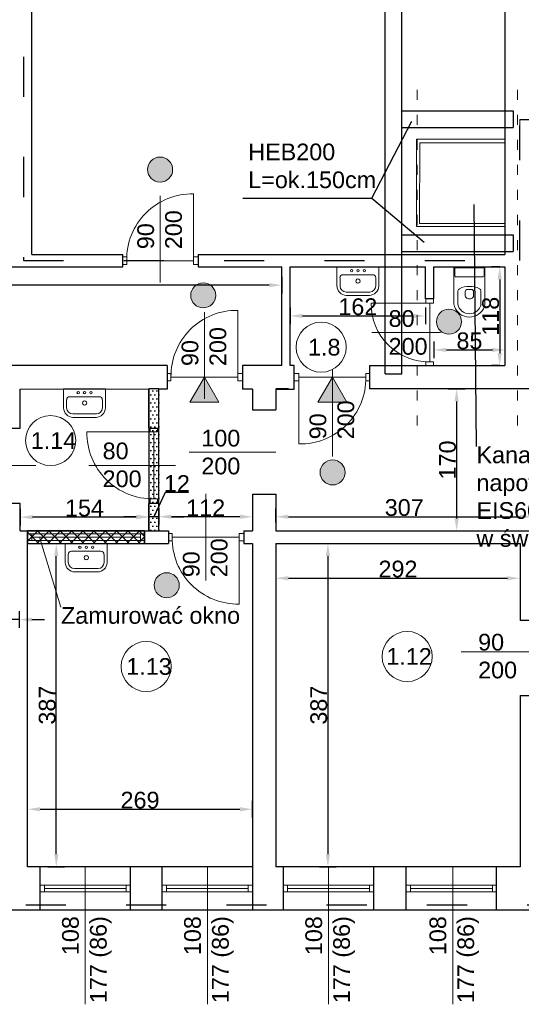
# Model space of a CAD drawing. Header units: millimetres. Extents: x 2341 to 31069, y -7915 to 10644.
# Tile 101 of 105: x 26317 to 26917, y 8457 to 9636. Entities that reach past the tile are written whole.
import ezdxf

# ---------------------------------------------------------------- set-up
doc = ezdxf.new("R2010")
doc.units = ezdxf.units.MM
doc.linetypes.add('ACAD_ISO03W100', pattern=[30, 12, -18])
for name, color, linetype, lineweight in [('B_Wyposażenie', 10, 'Continuous', 9), ('oddymianie', 5, 'Continuous', 20), ('opisy', 5, 'Continuous', 5), ('stolarka', 3, 'Continuous', 9), ('Wymiar', 7, 'Continuous', 5), ('wymiary', 6, 'Continuous', 5), ('ściany nośne', 1, 'Continuous', 25)]:
    doc.layers.add(name, color=color, linetype=linetype, lineweight=lineweight)
doc.styles.get("Standard").update_dxf_attribs({"font": 'ARIAL.TTF'})
doc.dimstyles.new('ISO-25', dxfattribs={"dimtxt": 20, "dimasz": 15, "dimexe": 10, "dimexo": 10, "dimtad": 1, "dimdec": 0, "dimtxsty": 'Standard', "dimcen": 2.5, "dimadec": 0, "dimazin": 0, "dimtfac": 1, "dimtdec": 0, "dimtmove": 0, "dimatfit": 3, "dimfxl": 0, "dimarcsym": 0})

# ---------------------------------------------------------------- blocks, each defined once
blk = doc.blocks.new('*D2054')
at = {"layer": 'Defpoints', "color": 0}
for p in [(26897.5, 9339.8), (26891.2, 9221.8), (26897.5, 9221.8)]:
    blk.add_point(p, dxfattribs=at)
at = {"layer": 'wymiary', "color": 0, "lineweight": -2}
for p, q in [((26891.2, 9339.8), (26881.2, 9339.8)), ((26891.2, 9324.8), (26891.2, 9236.8)), ((26891.2, 9221.8), (26881.2, 9221.8))]:
    blk.add_line(p, q, dxfattribs=at)
at = {"layer": 'wymiary', "color": 0}
for points in [[(26893.7, 9324.8), (26888.7, 9324.8), (26891.2, 9339.8)], [(26888.7, 9236.8), (26893.7, 9236.8), (26891.2, 9221.8)]]:
    blk.add_solid(points, dxfattribs=at)
at = {"layer": 'wymiary', "color": 0, "insert": (26880.4, 9280.8), "char_height": 20, "attachment_point": 5, "rotation": 90}
blk.add_mtext('118', dxfattribs=at)
blk = doc.blocks.new('*D2055')
at = {"layer": 'Defpoints', "color": 0}
for p in [(26640.5, 9339.8), (26802.5, 9339.8), (26802.5, 9281.2)]:
    blk.add_point(p, dxfattribs=at)
at = {"layer": 'wymiary', "color": 0, "lineweight": -2}
for p, q in [((26640.5, 9291.2), (26640.5, 9271.2)), ((26802.5, 9291.2), (26802.5, 9271.2)), ((26655.5, 9281.2), (26787.5, 9281.2))]:
    blk.add_line(p, q, dxfattribs=at)
at = {"layer": 'wymiary', "color": 0}
for points in [[(26655.5, 9283.7), (26655.5, 9278.7), (26640.5, 9281.2)], [(26787.5, 9278.7), (26787.5, 9283.7), (26802.5, 9281.2)]]:
    blk.add_solid(points, dxfattribs=at)
at = {"layer": 'wymiary', "color": 0, "insert": (26721.5, 9292.1), "char_height": 20, "attachment_point": 5}
blk.add_mtext('162', dxfattribs=at)
blk = doc.blocks.new('*D2056')
at = {"layer": 'Defpoints', "color": 0}
for p in [(26812.5, 9339.8), (26897.5, 9339.8), (26897.5, 9240.5)]:
    blk.add_point(p, dxfattribs=at)
at = {"layer": 'wymiary', "color": 0, "lineweight": -2}
for p, q in [((26812.5, 9250.5), (26812.5, 9230.5)), ((26827.5, 9240.5), (26882.5, 9240.5)), ((26897.5, 9250.5), (26897.5, 9230.5))]:
    blk.add_line(p, q, dxfattribs=at)
at = {"layer": 'wymiary', "color": 0}
for points in [[(26827.5, 9243), (26827.5, 9238), (26812.5, 9240.5)], [(26882.5, 9238), (26882.5, 9243), (26897.5, 9240.5)]]:
    blk.add_solid(points, dxfattribs=at)
at = {"layer": 'wymiary', "color": 0, "insert": (26855, 9251.3), "char_height": 20, "attachment_point": 5}
blk.add_mtext('85', dxfattribs=at)
blk = doc.blocks.new('*D2057')
at = {"layer": 'Defpoints', "color": 0}
for p in [(25108.5, 9339.8), (26630.5, 9339.8), (25108.5, 9318)]:
    blk.add_point(p, dxfattribs=at)
at = {"layer": 'wymiary', "color": 0, "lineweight": -2}
for p, q in [((25108.5, 9328), (25108.5, 9308)), ((26630.5, 9328), (26630.5, 9308)), ((26615.5, 9318), (25123.5, 9318))]:
    blk.add_line(p, q, dxfattribs=at)
at = {"layer": 'wymiary', "color": 0}
for points in [[(25123.5, 9320.5), (25123.5, 9315.5), (25108.5, 9318)], [(26615.5, 9315.5), (26615.5, 9320.5), (26630.5, 9318)]]:
    blk.add_solid(points, dxfattribs=at)
at = {"layer": 'wymiary', "color": 0, "insert": (25869.5, 9328.8), "char_height": 20, "attachment_point": 5}
blk.add_mtext('1522', dxfattribs=at)
blk = doc.blocks.new('*D2070')
at = {"layer": 'Defpoints', "color": 0}
for p in [(26303.5, 8972.8), (26316.5, 8972.8), (26303.5, 8917.7)]:
    blk.add_point(p, dxfattribs=at)
at = {"layer": 'wymiary', "color": 0, "lineweight": -2}
for p, q in [((26303.5, 8927.7), (26303.5, 8907.7)), ((26316.5, 8927.7), (26316.5, 8907.7)), ((26288.5, 8917.7), (26245.5, 8917.7)), ((26316.5, 8917.7), (26303.5, 8917.7)), ((26331.5, 8917.7), (26346.5, 8917.7))]:
    blk.add_line(p, q, dxfattribs=at)
at = {"layer": 'wymiary', "color": 0}
for points in [[(26288.5, 8915.2), (26288.5, 8920.2), (26303.5, 8917.7)], [(26331.5, 8920.2), (26331.5, 8915.2), (26316.5, 8917.7)]]:
    blk.add_solid(points, dxfattribs=at)
at = {"layer": 'wymiary', "color": 0, "insert": (26259.5, 8928.5), "char_height": 20, "attachment_point": 5}
blk.add_mtext('13', dxfattribs=at)
blk = doc.blocks.new('*D2074')
at = {"layer": 'Defpoints', "color": 0}
for p in [(26595.5, 8690.7), (26326.5, 8621.8), (26595.5, 8621.8)]:
    blk.add_point(p, dxfattribs=at)
at = {"layer": 'wymiary', "color": 0, "lineweight": -2}
for p, q in [((26326.5, 8680.7), (26326.5, 8700.7)), ((26595.5, 8680.7), (26595.5, 8700.7)), ((26341.5, 8690.7), (26580.5, 8690.7))]:
    blk.add_line(p, q, dxfattribs=at)
at = {"layer": 'wymiary', "color": 0}
for points in [[(26341.5, 8693.2), (26341.5, 8688.2), (26326.5, 8690.7)], [(26580.5, 8688.2), (26580.5, 8693.2), (26595.5, 8690.7)]]:
    blk.add_solid(points, dxfattribs=at)
at = {"layer": 'wymiary', "color": 0, "insert": (26461, 8701.5), "char_height": 20, "attachment_point": 5}
blk.add_mtext('269', dxfattribs=at)
blk = doc.blocks.new('*D2075')
at = {"layer": 'Defpoints', "color": 0}
for p in [(26326.5, 9008.8), (26360.8, 9008.8), (26326.5, 8621.8)]:
    blk.add_point(p, dxfattribs=at)
at = {"layer": 'wymiary', "color": 0, "lineweight": -2}
for p, q in [((26350.8, 9008.8), (26370.8, 9008.8)), ((26360.8, 8636.8), (26360.8, 8993.8)), ((26350.8, 8621.8), (26370.8, 8621.8))]:
    blk.add_line(p, q, dxfattribs=at)
at = {"layer": 'wymiary', "color": 0}
for points in [[(26363.3, 8993.8), (26358.3, 8993.8), (26360.8, 9008.8)], [(26358.3, 8636.8), (26363.3, 8636.8), (26360.8, 8621.8)]]:
    blk.add_solid(points, dxfattribs=at)
at = {"layer": 'wymiary', "color": 0, "insert": (26350, 8815.3), "char_height": 20, "attachment_point": 5, "rotation": 90}
blk.add_mtext('387', dxfattribs=at)
blk = doc.blocks.new('*D2076')
at = {"layer": 'Defpoints', "color": 0}
for p in [(26623.5, 9008.8), (26915.5, 9008.8), (26915.5, 8967.2)]:
    blk.add_point(p, dxfattribs=at)
at = {"layer": 'wymiary', "color": 0, "lineweight": -2}
for p, q in [((26623.5, 8977.2), (26623.5, 8957.2)), ((26915.5, 8977.2), (26915.5, 8957.2)), ((26638.5, 8967.2), (26900.5, 8967.2))]:
    blk.add_line(p, q, dxfattribs=at)
at = {"layer": 'wymiary', "color": 0}
for points in [[(26638.5, 8969.7), (26638.5, 8964.7), (26623.5, 8967.2)], [(26900.5, 8964.7), (26900.5, 8969.7), (26915.5, 8967.2)]]:
    blk.add_solid(points, dxfattribs=at)
at = {"layer": 'wymiary', "color": 0, "insert": (26769.5, 8978.1), "char_height": 20, "attachment_point": 5}
blk.add_mtext('292', dxfattribs=at)
blk = doc.blocks.new('*D2077')
at = {"layer": 'Defpoints', "color": 0}
for p in [(26623.5, 9008.8), (26623.5, 8621.8), (26685.7, 8621.8)]:
    blk.add_point(p, dxfattribs=at)
at = {"layer": 'wymiary', "color": 0, "lineweight": -2}
for p, q in [((26675.7, 9008.8), (26695.7, 9008.8)), ((26685.7, 8993.8), (26685.7, 8636.8)), ((26675.7, 8621.8), (26695.7, 8621.8))]:
    blk.add_line(p, q, dxfattribs=at)
at = {"layer": 'wymiary', "color": 0}
for points in [[(26688.2, 8993.8), (26683.2, 8993.8), (26685.7, 9008.8)], [(26683.2, 8636.8), (26688.2, 8636.8), (26685.7, 8621.8)]]:
    blk.add_solid(points, dxfattribs=at)
at = {"layer": 'wymiary', "color": 0, "insert": (26674.8, 8815.3), "char_height": 20, "attachment_point": 5, "rotation": 90}
blk.add_mtext('387', dxfattribs=at)
blk = doc.blocks.new('*D2084')
at = {"layer": 'Defpoints', "color": 0}
for p in [(26930.5, 9040.8), (26623.5, 9023.8), (26930.5, 9023.8)]:
    blk.add_point(p, dxfattribs=at)
at = {"layer": 'wymiary', "color": 0, "lineweight": -2}
for p, q in [((26623.5, 9033.8), (26623.5, 9050.8)), ((26638.5, 9040.8), (26915.5, 9040.8)), ((26930.5, 9033.8), (26930.5, 9050.8))]:
    blk.add_line(p, q, dxfattribs=at)
at = {"layer": 'wymiary', "color": 0}
for points in [[(26638.5, 9043.3), (26638.5, 9038.3), (26623.5, 9040.8)], [(26915.5, 9038.3), (26915.5, 9043.3), (26930.5, 9040.8)]]:
    blk.add_solid(points, dxfattribs=at)
at = {"layer": 'wymiary', "color": 0, "insert": (26777, 9051.7), "char_height": 20, "attachment_point": 5}
blk.add_mtext('307', dxfattribs=at)
blk = doc.blocks.new('*D2085')
at = {"layer": 'Defpoints', "color": 0}
for p in [(26483.5, 9040.8), (26483.5, 9040.8), (26595.5, 9040.8)]:
    blk.add_point(p, dxfattribs=at)
at = {"layer": 'wymiary', "color": 0, "lineweight": -2}
for p, q in [((26483.5, 9040.8), (26483.5, 9030.8)), ((26580.5, 9040.8), (26498.5, 9040.8)), ((26595.5, 9050.8), (26595.5, 9050.8))]:
    blk.add_line(p, q, dxfattribs=at)
at = {"layer": 'wymiary', "color": 0}
for points in [[(26498.5, 9043.3), (26498.5, 9038.3), (26483.5, 9040.8)], [(26580.5, 9038.3), (26580.5, 9043.3), (26595.5, 9040.8)]]:
    blk.add_solid(points, dxfattribs=at)
at = {"layer": 'wymiary', "color": 0, "insert": (26539.5, 9051.5), "char_height": 20, "attachment_point": 5}
blk.add_mtext('112', dxfattribs=at)
blk = doc.blocks.new('*D2086')
at = {"layer": 'Defpoints', "color": 0}
for p in [(26471.5, 9193.7), (26483.5, 9193.7), (26471.5, 9040.9)]:
    blk.add_point(p, dxfattribs=at)
at = {"layer": 'wymiary', "color": 0, "lineweight": -2}
for p, q in [((26491.2, 9069.9), (26477.5, 9040.9)), ((26519, 9069.9), (26491.2, 9069.9)), ((26456.5, 9040.9), (26441.5, 9040.9)), ((26471.5, 9050.9), (26471.5, 9030.9)), ((26483.5, 9040.9), (26471.5, 9040.9)), ((26483.5, 9050.9), (26483.5, 9030.9)), ((26498.5, 9040.9), (26513.5, 9040.9))]:
    blk.add_line(p, q, dxfattribs=at)
at = {"layer": 'wymiary', "color": 0}
for points in [[(26456.5, 9038.4), (26456.5, 9043.4), (26471.5, 9040.9)], [(26498.5, 9043.4), (26498.5, 9038.4), (26483.5, 9040.9)]]:
    blk.add_solid(points, dxfattribs=at)
at = {"layer": 'wymiary', "color": 0, "insert": (26505.1, 9080.6), "char_height": 20, "attachment_point": 5}
blk.add_mtext('12', dxfattribs=at)
blk = doc.blocks.new('*D2087')
at = {"layer": 'Defpoints', "color": 0}
for p in [(26317.5, 9193.8), (26471.5, 9193.8), (26317.5, 9040.3)]:
    blk.add_point(p, dxfattribs=at)
at = {"layer": 'wymiary', "color": 0, "lineweight": -2}
for p, q in [((26317.5, 9050.3), (26317.5, 9030.3)), ((26456.5, 9040.3), (26332.5, 9040.3)), ((26471.5, 9050.3), (26471.5, 9030.3))]:
    blk.add_line(p, q, dxfattribs=at)
at = {"layer": 'wymiary', "color": 0}
for points in [[(26332.5, 9042.8), (26332.5, 9037.8), (26317.5, 9040.3)], [(26456.5, 9037.8), (26456.5, 9042.8), (26471.5, 9040.3)]]:
    blk.add_solid(points, dxfattribs=at)
at = {"layer": 'wymiary', "color": 0, "insert": (26394.5, 9051.1), "char_height": 20, "attachment_point": 5}
blk.add_mtext('154', dxfattribs=at)
blk = doc.blocks.new('*D2088')
at = {"layer": 'Defpoints', "color": 0}
for p in [(26623.5, 9193.8), (26623.5, 9023.8), (26839.7, 9023.8)]:
    blk.add_point(p, dxfattribs=at)
at = {"layer": 'wymiary', "color": 0, "lineweight": -2}
for p, q in [((26829.7, 9193.8), (26849.7, 9193.8)), ((26839.7, 9178.8), (26839.7, 9038.8)), ((26829.7, 9023.8), (26849.7, 9023.8))]:
    blk.add_line(p, q, dxfattribs=at)
at = {"layer": 'wymiary', "color": 0}
for points in [[(26842.2, 9178.8), (26837.2, 9178.8), (26839.7, 9193.8)], [(26837.2, 9038.8), (26842.2, 9038.8), (26839.7, 9023.8)]]:
    blk.add_solid(points, dxfattribs=at)
at = {"layer": 'wymiary', "color": 0, "insert": (26828.8, 9108.8), "char_height": 20, "attachment_point": 5, "rotation": 90}
blk.add_mtext('170', dxfattribs=at)
blk = doc.blocks.new('*D2207')
at = {"layer": 'Defpoints', "color": 0}
for p in [(24924.5, 9574.5), (24904, 9525.8), (27204.5, 9525.8)]:
    blk.add_point(p, dxfattribs=at)
at = {"layer": 'ściany nośne', "color": 0, "lineweight": -2}
for p, q in [((24914, 9574.5), (24894, 9574.5)), ((24904, 9559.5), (24904, 9540.8)), ((24914, 9525.8), (24894, 9525.8))]:
    blk.add_line(p, q, dxfattribs=at)
at = {"layer": 'ściany nośne', "color": 0}
for points in [[(24906.5, 9559.5), (24901.5, 9559.5), (24904, 9574.5)], [(24901.5, 9540.8), (24906.5, 9540.8), (24904, 9525.8)]]:
    blk.add_solid(points, dxfattribs=at)
at = {"layer": 'ściany nośne', "color": 0, "insert": (24893.2, 9550.1), "char_height": 20, "attachment_point": 5, "rotation": 90}
blk.add_mtext('50', dxfattribs=at)

msp = doc.modelspace()

# ---------------------------------------------------------------- hatches: boundary and pattern name
at = {"layer": 'stolarka', "transparency": 33554687}
h = msp.add_hatch(color=251, dxfattribs=at)
h.dxf.hatch_style = 1
h.paths.add_polyline_path([(26500, 9456.4, 1), (26470, 9456.4, 1)])
h = msp.add_hatch(color=251, dxfattribs=at)
h.dxf.hatch_style = 1
h.paths.add_polyline_path([(26551.6, 9305.8, 1), (26521.6, 9305.8, 1)])
h = msp.add_hatch(color=251, dxfattribs=at)
h.dxf.hatch_style = 1
h.paths.add_polyline_path([(26845.5, 9274.3, 1), (26815.5, 9274.3, 1)])
h = msp.add_hatch(color=251, dxfattribs=at)
h.dxf.hatch_style = 1
h.paths.add_polyline_path([(26706.3, 9093.9, 1), (26676.3, 9093.9, 1)])
h = msp.add_hatch(color=251, dxfattribs=at)
h.dxf.hatch_style = 1
h.paths.add_polyline_path([(26507.9, 8958.8, 1), (26477.9, 8958.8, 1)])
at = {"layer": 'Wymiar', "transparency": 33554687}
h = msp.add_hatch(color=251, dxfattribs=at)
h.dxf.hatch_style = 1
h.paths.add_polyline_path([(26538, 9207.8), (26520.7, 9177.8), (26555.3, 9177.8)])
h = msp.add_hatch(color=251, dxfattribs=at)
h.dxf.hatch_style = 1
h.paths.add_polyline_path([(26691, 9207.8), (26673.7, 9177.8), (26708.3, 9177.8)])
at = {"layer": 'ściany nośne', "transparency": 33554687}
h = msp.add_hatch(dxfattribs=at)
h.set_pattern_fill('DOTS', color=251, scale=3)
h.set_pattern_definition([(0, (12403.0055, 12658.5903), (2.38125, 4.7625), [0, -4.7625])])
h.paths.add_polyline_path([(26482, 9146.8), (26483.5, 9146.8), (26483.5, 9193.7), (26483.5, 9193.8), (26471.5, 9193.8), (26471.5, 9146.8), (26473, 9146.8)])
h.paths.add_polyline_path([(26473, 9146.8), (26473, 9142.3), (26477.5, 9142.3), (26482, 9142.3), (26482, 9146.8), (26473, 9146.8)], is_closed=False)
h.paths.add_polyline_path([(26471.5, 9146.8), (26471.5, 9142.3), (26473, 9142.3), (26473, 9146.8)])
h.paths.add_polyline_path([(26477.5, 9142.3), (26473, 9142.3), (26471.5, 9142.3), (26471.5, 9102.3), (26477.5, 9102.3)])
h.paths.add_polyline_path([(26482, 9142.3), (26477.5, 9142.3), (26477.5, 9102.3), (26483.5, 9102.3), (26483.5, 9146.8), (26482, 9146.8)])
h.paths.add_polyline_path([(26477.5, 9062.3), (26482, 9062.3), (26482, 9056.8), (26483.5, 9056.8), (26483.5, 9102.3), (26477.5, 9102.3)])
h.paths.add_polyline_path([(26477.5, 9102.3), (26471.5, 9102.3), (26471.5, 9062.4, 0.009329), (26474.5, 9062.3), (26477.5, 9062.3)])
h.paths.add_polyline_path([(26474.5, 9062.3), (26473, 9062.3), (26473, 9056.8), (26482, 9056.8), (26482, 9062.3), (26477.5, 9062.3)])
h.paths.add_polyline_path([(26471.5, 9062.4), (26471.5, 9056.8), (26473, 9056.8), (26473, 9062.3), (26474.5, 9062.3, -0.009329)])
h.paths.add_polyline_path([(26483.5, 9023.8), (26483.5, 9056.8), (26482, 9056.8), (26473, 9056.8), (26471.5, 9056.8), (26471.5, 9023.8), (26483.5, 9023.8)], is_closed=False)
h = msp.add_hatch(dxfattribs=at)
h.set_pattern_fill('ANSI37', color=251, scale=3)
h.set_pattern_definition([(45, (23570.545, 11158.648), (-6.735192, 6.735192), []), (135, (23570.545, 11158.648), (-6.735192, -6.735192), [])])
h.paths.add_polyline_path([(26326.5, 9023.8), (26326.5, 9008.8), (26466.5, 9008.8), (26466.5, 9023.8)])

# ---------------------------------------------------------------- linework, layer by layer
msp.add_line((26738.1, 9422.1), (26786.1, 9514.5))
for points in [[(26583.8, 9422.1), (26738.1, 9422.1), (26800.7, 9369.5)], [(26863.4, 9124.9), (26860.8, 9414.7)]]:
    msp.add_lwpolyline(points)
at = {"layer": 'B_Wyposażenie', "color": 251}
for p, q in [((26696.5, 9317), (26696.5, 9339.8)), ((26696.5, 9339.8), (26746.5, 9339.8)), ((26746.5, 9317), (26746.5, 9339.8)), ((26836.5, 9339.8), (26836.5, 9295.8)), ((26837.5, 9329.1), (26837.5, 9339.8)), ((26838.5, 9338.8), (26838.5, 9339.8)), ((26871.5, 9338.8), (26838.5, 9338.8)), ((26871.5, 9338.8), (26871.5, 9339.8)), ((26872.5, 9329.1), (26872.5, 9339.8)), ((26873.5, 9295.8), (26873.5, 9339.8)), ((26700.2, 9326.8), (26700.2, 9317)), ((26739.1, 9330.5), (26703.9, 9330.5)), ((26742.9, 9326.8), (26742.9, 9317)), ((26871.5, 9328.1), (26838.5, 9328.1)), ((26841.3, 9311.1), (26841.2, 9295.2)), ((26857, 9312.9), (26853, 9313)), ((26868.8, 9295.2), (26868.8, 9311.1)), ((26719, 9309.8), (26707.4, 9309.8)), ((26709.9, 9305.8), (26707.7, 9305.8)), ((26719, 9305.8), (26707.8, 9305.8)), ((26709.9, 9309.8), (26708.5, 9309.8)), ((26719, 9309.8), (26735.7, 9309.8)), ((26719, 9305.8), (26735.3, 9305.8)), ((26728.1, 9309.8), (26729.6, 9309.8)), ((26728.1, 9305.8), (26730.4, 9305.8)), ((26850, 9305.4), (26850, 9310)), ((26860, 9305.5), (26860, 9309.9)), ((26369.6, 9171), (26369.6, 9193.8)), ((26369.6, 9193.8), (26419.5, 9193.8)), ((26419.5, 9171), (26419.5, 9193.8)), ((26412.1, 9184.5), (26377, 9184.5)), ((26373.2, 9180.7), (26373.2, 9171)), ((26415.9, 9180.7), (26415.9, 9171)), ((26392, 9163.8), (26380.4, 9163.8)), ((26382.9, 9159.8), (26380.7, 9159.8)), ((26392, 9159.8), (26380.8, 9159.8)), ((26382.9, 9163.8), (26381.5, 9163.8)), ((26392, 9163.8), (26408.7, 9163.8)), ((26392, 9159.8), (26408.3, 9159.8)), ((26401.1, 9163.8), (26402.6, 9163.8)), ((26401.1, 9159.8), (26403.4, 9159.8)), ((26371.6, 8986), (26371.6, 9008.8)), ((26371.6, 9008.8), (26421.5, 9008.8)), ((26421.5, 8986), (26421.5, 9008.8)), ((26375.2, 8995.8), (26375.2, 8986)), ((26414.1, 8999.5), (26378.9, 8999.5)), ((26417.9, 8995.8), (26417.9, 8986)), ((26394, 8978.8), (26382.4, 8978.8)), ((26384.9, 8974.8), (26382.7, 8974.8)), ((26394, 8974.8), (26382.8, 8974.8)), ((26384.9, 8978.8), (26383.5, 8978.8)), ((26394, 8978.8), (26410.7, 8978.8)), ((26394, 8974.8), (26410.3, 8974.8)), ((26403.1, 8978.8), (26404.6, 8978.8)), ((26403.1, 8974.8), (26405.4, 8974.8))]:
    msp.add_line(p, q, dxfattribs=at)
for centre in [(26714, 9335.3), (26729.2, 9335.3), (26387, 9189.3), (26402.2, 9189.3), (26389, 9004.3), (26404.2, 9004.3)]:
    msp.add_circle(centre, 1.46, dxfattribs=at)
for centre, radius, start, end in [((26721.6, 9335.3), 1.46, 90, 270), ((26721.6, 9335.3), 1.46, 270, 90), ((26703.9, 9326.8), 3.75, 90.0113, 179.9887), ((26721.6, 9322.9), 2.56, 89.9963, 270.0037), ((26721.6, 9322.9), 2.56, 269.9963, 90.0037), ((26739.1, 9326.8), 3.75, 0.0113, 89.9887), ((26838.5, 9329.1), 1, 180, 270), ((26871.5, 9329.1), 1, 270, 0), ((26707.8, 9317), 11.2, 179.9972, 270.0028), ((26707.4, 9317), 7.2, 180.0036, 269.9964), ((26735.3, 9317), 11.2, 269.9972, 0.0028), ((26735.7, 9317), 7.2, 270.0036, 359.9964), ((26844.3, 9311.1), 3, 116.0604, 179.6098), ((26855, 9289.1), 27.5, 63.9396, 116.0604), ((26853, 9310), 3, 90, 180), ((26857, 9309.9), 3, 0, 90), ((26865.8, 9311.1), 3, 0.3902, 63.9396), ((26853, 9305.4), 3, 180, 228.9523), ((26855, 9307), 5.53, 224.4777, 318.1602), ((26857, 9305.5), 3, 314.3192, 0), ((26846.5, 9295.8), 10, 180, 199.2695), ((26855, 9298.8), 19, 199.2695, 340.7305), ((26855, 9297.9), 14.1, 190.9111, 349.0889), ((26863.5, 9295.8), 10, 340.7305, 0), ((26377, 9180.7), 3.75, 90.0113, 179.9887), ((26394.6, 9189.3), 1.46, 90, 270), ((26394.6, 9189.3), 1.46, 270, 90), ((26412.1, 9180.7), 3.75, 0.0113, 89.9887), ((26380.8, 9171), 11.2, 179.9972, 270.0028), ((26380.4, 9171), 7.2, 180.0036, 269.9964), ((26394.6, 9176.9), 2.56, 89.9963, 270.0037), ((26394.6, 9176.9), 2.56, 269.9963, 90.0037), ((26408.3, 9171), 11.2, 269.9972, 0.0028), ((26408.7, 9171), 7.2, 270.0036, 359.9964), ((26396.6, 9004.3), 1.46, 90, 270), ((26396.6, 9004.3), 1.46, 270, 90), ((26378.9, 8995.8), 3.75, 90.0113, 179.9887), ((26396.6, 8991.9), 2.56, 89.9963, 270.0037), ((26396.6, 8991.9), 2.56, 269.9963, 90.0037), ((26414.1, 8995.8), 3.75, 0.0113, 89.9887), ((26382.8, 8986), 11.2, 179.9972, 270.0028), ((26382.4, 8986), 7.2, 180.0036, 269.9964), ((26410.3, 8986), 11.2, 269.9972, 0.0028), ((26410.7, 8986), 7.2, 270.0036, 359.9964)]:
    msp.add_arc(centre, radius, start, end, dxfattribs=at)
at = {"layer": 'oddymianie'}
msp.add_lwpolyline([(26897.5, 9388.4), (26791.5, 9388.4), (26791.8, 9492.8), (26897.8, 9492.8)], close=True, dxfattribs=at)
msp.add_lwpolyline([(26897.8, 9392), (26897.8, 9392), (26795.3, 9392), (26795.6, 9488.3), (26898.1, 9488.3), (26898.1, 9488.3)], dxfattribs=at)
at = {"layer": 'opisy', "color": 1, "linetype": 'ACAD_ISO03W100'}
for p, q in [((26792.5, 9552), (26792.5, 9137.7)), ((26912.5, 9552), (26912.5, 9137.7))]:
    msp.add_line(p, q, dxfattribs=at)
at = {"layer": 'opisy', "color": 251}
for p, q in [((26915.1, 9509.1), (26915.1, 9516.3)), ((26485, 9321.3), (26485, 9425)), ((26538, 9181.8), (26538, 9285.5)), ((26820.5, 9261.3), (26738.4, 9261.3)), ((26691, 9112.8), (26691, 9216.5)), ((26519.8, 9118.2), (26623.5, 9118.2)), ((26336.5, 9102.3), (26232.8, 9102.3)), ((26503.5, 9102.3), (26399.8, 9102.3)), ((26539.5, 8964.4), (26539.5, 9068.1)), ((26949, 8879.3), (26845.3, 8879.3)), ((26395.5, 8621.8), (26395.5, 8457.2)), ((26541.5, 8621.8), (26541.5, 8457.2)), ((26686.5, 8621.8), (26686.5, 8457.2)), ((26835, 8621.8), (26835, 8457.2))]:
    msp.add_line(p, q, dxfattribs=at)
for centre in [(26677.6, 9243.8), (26354, 9132), (26780.5, 8873.5), (26468.3, 8861.6)]:
    msp.add_circle(centre, 30, dxfattribs=at)
at = {"layer": 'stolarka', "color": 251}
for p, q in [((26525, 9347.3), (26525, 9427.3)), ((26445, 9351.8), (26440.5, 9351.8)), ((26445, 9351.8), (26445, 9342.8)), ((26525, 9347.3), (26445, 9347.3)), ((26525, 9351.8), (26525, 9342.8)), ((26525, 9351.8), (26530.5, 9351.8)), ((26445, 9342.8), (26440.5, 9342.8)), ((26525, 9342.8), (26530.5, 9342.8)), ((26803, 9296.3), (26803, 9301.8)), ((26812, 9296.3), (26812, 9301.8)), ((26578, 9207.8), (26578, 9287.8)), ((26807.5, 9296.3), (26737.5, 9296.3)), ((26803, 9296.3), (26812, 9296.3)), ((26807.5, 9296.3), (26807.5, 9226.3)), ((26803, 9226.3), (26803, 9221.8)), ((26803, 9226.3), (26812, 9226.3)), ((26812, 9226.3), (26812, 9221.8)), ((26498, 9212.3), (26493.5, 9212.3)), ((26498, 9212.3), (26498, 9203.3)), ((26578, 9207.8), (26498, 9207.8)), ((26578, 9212.3), (26578, 9203.3)), ((26578, 9212.3), (26583.5, 9212.3)), ((26651, 9212.4), (26645.5, 9212.4)), ((26651, 9203.4), (26651, 9212.4)), ((26651, 9207.9), (26731, 9207.9)), ((26651, 9207.9), (26651, 9127.9)), ((26731, 9212.4), (26735.5, 9212.4)), ((26731, 9203.4), (26731, 9212.4)), ((26498, 9203.3), (26493.5, 9203.3)), ((26578, 9203.3), (26583.5, 9203.3)), ((26651, 9203.4), (26645.5, 9203.4)), ((26731, 9203.4), (26735.5, 9203.4)), ((26473, 9142.3), (26473, 9146.8)), ((26482, 9142.3), (26482, 9146.8)), ((26477.5, 9142.3), (26397.5, 9142.3)), ((26482, 9142.3), (26473, 9142.3)), ((26477.5, 9062.3), (26477.5, 9142.3)), ((26473, 9062.3), (26473, 9056.8)), ((26482, 9062.3), (26473, 9062.3)), ((26482, 9062.3), (26482, 9056.8)), ((26326.5, 9020.3), (26331.5, 9020.3)), ((26331.5, 9020.3), (26331.5, 9012.3)), ((26331.5, 9020.3), (26466.5, 9020.3)), ((26331.5, 9016.3), (26461.5, 9016.3)), ((26466.5, 9020.3), (26461.5, 9020.3)), ((26461.5, 9020.3), (26461.5, 9012.3)), ((26499.5, 9020.8), (26495, 9020.8)), ((26499.5, 9020.8), (26499.5, 9011.8)), ((26579.5, 9016.3), (26499.5, 9016.3)), ((26579.5, 9020.8), (26579.5, 9011.8)), ((26579.5, 9020.8), (26585, 9020.8)), ((26579.5, 9016.3), (26579.5, 8936.3)), ((26331.5, 9012.3), (26326.5, 9012.3)), ((26331.5, 9012.3), (26461.5, 9012.3)), ((26461.5, 9012.3), (26466.5, 9012.3)), ((26499.5, 9011.8), (26495, 9011.8)), ((26579.5, 9011.8), (26585, 9011.8)), ((26341.5, 8599.8), (26346.5, 8599.8)), ((26346.5, 8599.8), (26346.5, 8591.8)), ((26346.5, 8599.8), (26444.5, 8599.8)), ((26346.5, 8595.8), (26444.5, 8595.8)), ((26449.5, 8599.8), (26444.5, 8599.8)), ((26444.5, 8599.8), (26444.5, 8591.8)), ((26487.5, 8599.8), (26492.5, 8599.8)), ((26492.5, 8599.8), (26492.5, 8591.8)), ((26492.5, 8599.8), (26590.5, 8599.8)), ((26492.5, 8595.8), (26590.5, 8595.8)), ((26595.5, 8599.8), (26590.5, 8599.8)), ((26590.5, 8599.8), (26590.5, 8591.8)), ((26632.5, 8599.8), (26637.5, 8599.8)), ((26637.5, 8599.8), (26637.5, 8591.8)), ((26637.5, 8599.8), (26735.5, 8599.8)), ((26637.5, 8595.8), (26735.5, 8595.8)), ((26740.5, 8599.8), (26735.5, 8599.8)), ((26735.5, 8599.8), (26735.5, 8591.8)), ((26779.5, 8599.8), (26784.5, 8599.8)), ((26784.5, 8599.8), (26784.5, 8591.8)), ((26784.5, 8599.8), (26882.5, 8599.8)), ((26784.5, 8595.8), (26882.5, 8595.8)), ((26887.5, 8599.8), (26882.5, 8599.8)), ((26882.5, 8599.8), (26882.5, 8591.8)), ((26346.5, 8591.8), (26341.5, 8591.8)), ((26346.5, 8591.8), (26444.5, 8591.8)), ((26444.5, 8591.8), (26449.5, 8591.8)), ((26492.5, 8591.8), (26487.5, 8591.8)), ((26492.5, 8591.8), (26590.5, 8591.8)), ((26590.5, 8591.8), (26595.5, 8591.8)), ((26637.5, 8591.8), (26632.5, 8591.8)), ((26637.5, 8591.8), (26735.5, 8591.8)), ((26735.5, 8591.8), (26740.5, 8591.8)), ((26784.5, 8591.8), (26779.5, 8591.8)), ((26784.5, 8591.8), (26882.5, 8591.8)), ((26882.5, 8591.8), (26887.5, 8591.8))]:
    msp.add_line(p, q, dxfattribs=at)
for points in [[(26525, 9427.3, 0.425735), (26445, 9347.3)], [(26578, 9287.8, 0.425735), (26498, 9207.8)], [(26737.5, 9296.3, 0.42548), (26807.5, 9226.3)], [(26651, 9127.9, 0.425735), (26731, 9207.9)], [(26397.5, 9142.3, 0.425735), (26477.5, 9062.3)], [(26579.5, 8936.3, -0.425735), (26499.5, 9016.3)]]:
    msp.add_lwpolyline(points, format="xyb", dxfattribs=at)
for centre in [(26485, 9456.4), (26536.6, 9305.8), (26830.5, 9274.3), (26691.3, 9093.9), (26492.9, 8958.8)]:
    msp.add_circle(centre, 15, dxfattribs=at)
at = {"layer": 'Wymiar', "color": 251}
for p, q in [((26538, 9207.8), (26520.7, 9177.8)), ((26538, 9207.8), (26555.3, 9177.8)), ((26691, 9207.8), (26673.7, 9177.8)), ((26691, 9207.8), (26708.3, 9177.8)), ((26555.3, 9177.8), (26520.7, 9177.8)), ((26708.3, 9177.8), (26673.7, 9177.8)), ((26366.4, 8932.7), (26340.8, 9016.3))]:
    msp.add_line(p, q, dxfattribs=at)
at = {"layer": 'ściany nośne', "color": 251, "linetype": 'ACAD_ISO03W100', "ltscale": 4}
for p, q in [((26321.6, 9831.5), (26321.6, 9347.5)), ((26915.1, 9516.3), (27537.9, 9516.3)), ((26915.1, 9347.5), (26915.1, 9509.1)), ((26321.6, 9347.5), (26915.1, 9347.5)), ((27812.2, 8575.8), (25112.2, 8575.8))]:
    msp.add_line(p, q, dxfattribs=at)
at = {"layer": 'ściany nośne'}
for p, q in [((26754.1, 9211.8), (26754, 9801.8)), ((26774.1, 9211.8), (26774, 9801.8)), ((26774.1, 9526.8), (26907.5, 9526.8)), ((26907.5, 9526.8), (26907.5, 9506.8)), ((26774.1, 9506.8), (26907.5, 9506.8)), ((26774.1, 9378.4), (26907.5, 9378.4)), ((26907.5, 9378.4), (26907.5, 9358.4)), ((26774.1, 9358.4), (26907.5, 9358.4)), ((26754.1, 9211.8), (26774.1, 9211.8))]:
    msp.add_line(p, q, dxfattribs=at)
at = {"layer": 'ściany nośne', "color": 251}
for p, q in [((26331.5, 9354.8), (26331.5, 9791.8)), ((26897.5, 9666.8), (26897.5, 9354.8)), ((26331.5, 9354.8), (26440.5, 9354.8)), ((26440.5, 9339.8), (26440.5, 9354.8)), ((26530.5, 9354.8), (26897.5, 9354.8)), ((26530.5, 9354.8), (26530.5, 9339.8)), ((26235.5, 9339.8), (26440.5, 9339.8)), ((26530.5, 9339.8), (26630.5, 9339.8)), ((26630.5, 9221.8), (26630.5, 9339.8)), ((26640.5, 9339.8), (26802.5, 9339.8)), ((26640.5, 9221.8), (26640.5, 9339.8)), ((26802.5, 9301.8), (26802.5, 9339.8)), ((26812.5, 9339.8), (26897.5, 9339.8)), ((26812.5, 9301.8), (26812.5, 9339.8)), ((26897.5, 9339.8), (26897.5, 9221.8)), ((26812.5, 9301.8), (26802.5, 9301.8)), ((26493.5, 9221.8), (25564.5, 9221.8)), ((26493.5, 9221.8), (26493.5, 9193.7)), ((26630.5, 9221.8), (26583.5, 9221.8)), ((26583.5, 9221.8), (26583.5, 9193.7)), ((26645.5, 9221.8), (26640.5, 9221.8)), ((26645.5, 9193.7), (26645.5, 9221.8)), ((26735.5, 9221.8), (26735.5, 9193.8)), ((26735.5, 9221.8), (26812.5, 9221.8)), ((26812.5, 9221.8), (26897.5, 9221.8)), ((26317.5, 9193.7), (26471.5, 9193.8)), ((26317.5, 9146.8), (26317.5, 9193.7)), ((26471.5, 9146.8), (26471.5, 9193.8)), ((26471.5, 9193.8), (26471.5, 9023.8)), ((26483.5, 9193.8), (26471.5, 9193.8)), ((26483.5, 9146.8), (26483.5, 9193.8)), ((26483.5, 9023.8), (26483.5, 9193.8)), ((26493.5, 9193.7), (26483.5, 9193.7)), ((26595.5, 9193.7), (26583.5, 9193.7)), ((26595.5, 9193.7), (26595.5, 9168.7)), ((26638.5, 9193.8), (26623.5, 9193.8)), ((26623.5, 9193.7), (26623.5, 9168.7)), ((26623.5, 9193.7), (26645.5, 9193.7)), ((26936.5, 9193.8), (26735.5, 9193.8)), ((26595.5, 9168.7), (26623.5, 9168.7)), ((26303.5, 9146.8), (26317.5, 9146.8)), ((26471.5, 9146.8), (26483.5, 9146.8)), ((26595.5, 9067.7), (26595.5, 9023.8)), ((26595.5, 9067.7), (26623.5, 9067.7)), ((26623.5, 9067.7), (26623.5, 9023.8)), ((26317.5, 9056.8), (26303.5, 9056.8)), ((26317.5, 9023.8), (26317.5, 9056.8)), ((26471.5, 9023.8), (26471.5, 9056.8)), ((26483.5, 9056.8), (26471.5, 9056.8)), ((26483.5, 9023.8), (26483.5, 9056.8)), ((26317.5, 9023.8), (26326.5, 9023.8)), ((26326.5, 9008.8), (26326.5, 9023.8)), ((26326.5, 9023.8), (26466.5, 9023.8)), ((26326.5, 9023.8), (26326.5, 9008.8)), ((26466.5, 9023.8), (26326.5, 9023.8)), ((26466.5, 9023.8), (26471.5, 9023.8)), ((26466.5, 9023.8), (26466.5, 9008.8)), ((26466.5, 9008.8), (26466.5, 9023.8)), ((26471.5, 9023.8), (26483.5, 9023.8)), ((26483.5, 9023.8), (26495, 9023.8)), ((26495, 9023.8), (26495, 9008.8)), ((26585, 9023.8), (26595.5, 9023.8)), ((26585, 9023.8), (26585, 9008.8)), ((26623.5, 9023.8), (26930.5, 9023.8)), ((26326.5, 8621.8), (26326.5, 9008.8)), ((26326.5, 9008.8), (26466.5, 9008.8)), ((26326.5, 9008.8), (26466.5, 9008.8)), ((26466.5, 9008.8), (26486.5, 9008.8)), ((26486.5, 9008.8), (26495, 9008.8)), ((26585, 9008.8), (26595.5, 9008.8)), ((26595.5, 9008.8), (26595.5, 8621.8)), ((26623.5, 9008.8), (26623.5, 8621.8)), ((26623.5, 9008.8), (26915.5, 9008.8)), ((26915.5, 9008.8), (26915.5, 8916.8)), ((26930.5, 8916.8), (26915.5, 8916.8)), ((26915.5, 8826.8), (26915.5, 8621.8)), ((26915.5, 8826.8), (26930.5, 8826.8)), ((26595.5, 8621.8), (26326.5, 8621.8)), ((26341.5, 8569.8), (26341.5, 8621.8)), ((26449.5, 8569.8), (26449.5, 8621.8)), ((26487.5, 8569.8), (26487.5, 8621.8)), ((26595.5, 8621.8), (26595.5, 8569.8)), ((26915.5, 8621.8), (26623.5, 8621.8)), ((26632.5, 8569.8), (26632.5, 8621.8)), ((26740.5, 8569.8), (26740.5, 8621.8)), ((26779.5, 8569.8), (26779.5, 8621.8)), ((26887.5, 8569.8), (26887.5, 8621.8)), ((27382.5, 8569.8), (24793.5, 8569.8))]:
    msp.add_line(p, q, dxfattribs=at)

# ---------------------------------------------------------------- texts
at = {"layer": 'opisy', "color": 1, "lineweight": 9, "char_height": 20, "width": 272.739, "attachment_point": 1}
for s, insert in [('HEB200\\PL=ok.150cm', (26590.4, 9487.5)), ('Kanał napowietrzający EIS60  o wymiarach w świetle 1,00x1,00m', (26863.4, 9124.9))]:
    msp.add_mtext(s, dxfattribs=dict(at, insert=insert))
at = {"layer": 'opisy', "color": 251, "char_height": 20, "rotation": 90}
for s, insert, width, attachment_point in [('90\\P200', (26457.7, 9361.1), 6.698, 1), ('90\\P200', (26510.7, 9221.2), 6.698, 1), ('90\\P200', (26663.7, 9133.5), 6.698, 1), ('90\\P200', (26512.2, 8968.4), 6.698, 1), ('108\\P177 (86)', (26367.7, 8562.7), 104.913, 3), ('108\\P177 (86)', (26513.7, 8562.7), 104.913, 3), ('108\\P177 (86)', (26658.7, 8562.7), 104.913, 3), ('108\\P177 (86)', (26807.2, 8562.7), 104.913, 3)]:
    msp.add_mtext(s, dxfattribs=dict(at, insert=insert, width=width, attachment_point=attachment_point))
at = {"layer": 'opisy', "color": 251, "char_height": 20, "attachment_point": 1}
for s, insert, width in [('80\\P200', (26758.3, 9288.1), 6.698), ('1.8', (26661.9, 9253.8), 104.913), ('1.14', (26330.3, 9142), 104.913), ('100\\P200', (26534.3, 9144.9), 6.698), ('80\\P200', (26416.2, 9129.6), 6.698), ('Zamurować okno', (26366.4, 8932.7), 518.523), ('90\\P200', (26865.4, 8900.7), 6.698), ('1.12', (26755.6, 8883.6), 104.913), ('1.13', (26444.5, 8871.6), 104.913)]:
    msp.add_mtext(s, dxfattribs=dict(at, insert=insert, width=width))

# ---------------------------------------------------------------- dimensions: what is measured, and where the dimension line sits
at = {"layer": 'wymiary', "color": 251}
for base, p1, p2, picture, middle in [((25108.5, 9318), (26630.5, 9339.8), (25108.5, 9339.8), '*D2057', (25869.5, 9328.8)), ((26802.5, 9281.2), (26640.5, 9339.8), (26802.5, 9339.8), '*D2055', (26721.5, 9292.1)), ((26897.5, 9240.5), (26812.5, 9339.8), (26897.5, 9339.8), '*D2056', (26855, 9251.3)), ((26317.5, 9040.3), (26471.5, 9193.8), (26317.5, 9193.8), '*D2087', (26394.5, 9051.1)), ((26483.5, 9040.8), (26595.5, 9040.8), (26483.5, 9040.8), '*D2085', (26539.5, 9051.5)), ((26930.5, 9040.8), (26623.5, 9023.8), (26930.5, 9023.8), '*D2084', (26777, 9051.7)), ((26915.5, 8967.2), (26623.5, 9008.8), (26915.5, 9008.8), '*D2076', (26769.5, 8978.1)), ((26303.5, 8917.7), (26316.5, 8972.8), (26303.5, 8972.8), '*D2070', (26259.5, 8928.5)), ((26595.5, 8690.7), (26326.5, 8621.8), (26595.5, 8621.8), '*D2074', (26461, 8701.5))]:
    dim = msp.add_linear_dim(base=base, p1=p1, p2=p2, dimstyle='ISO-25', dxfattribs=at)
    dim.commit()
    dim.dimension.update_dxf_attribs({"geometry": picture, "text_midpoint": middle})
for base, p1, p2, picture, middle in [((26891.2, 9221.8), (26897.5, 9339.8), (26897.5, 9221.8), '*D2054', (26880.4, 9280.8)), ((26839.7, 9023.8), (26623.5, 9193.8), (26623.5, 9023.8), '*D2088', (26828.8, 9108.8)), ((26360.8, 9008.8), (26326.5, 8621.8), (26326.5, 9008.8), '*D2075', (26350, 8815.3)), ((26685.7, 8621.8), (26623.5, 9008.8), (26623.5, 8621.8), '*D2077', (26674.8, 8815.3))]:
    dim = msp.add_linear_dim(base=base, p1=p1, p2=p2, angle=90, dimstyle='ISO-25', dxfattribs=at)
    dim.commit()
    dim.dimension.update_dxf_attribs({"geometry": picture, "text_midpoint": middle})
dim = msp.add_linear_dim(base=(26471.5, 9040.8), p1=(26483.5, 9193.7), p2=(26471.5, 9193.7), dimstyle='ISO-25', override={"dimtmove": 1}, dxfattribs=at)
dim.commit()
dim.dimension.update_dxf_attribs({"geometry": '*D2086', "text_midpoint": (26491.8, 9069.9), "dimtype": 160})
at = {"layer": 'ściany nośne'}
dim = msp.add_linear_dim(base=(24904, 9525.8), p1=(24924.5, 9574.5), p2=(27204.5, 9525.8), angle=90, text='50', dimstyle='ISO-25', override={"dimtxsty": 'Standard', "dimtmove": 1}, dxfattribs=at)
dim.commit()
dim.dimension.update_dxf_attribs({"geometry": '*D2207', "text_midpoint": (24893.2, 9550.1)})

doc.saveas('drawing.dxf')
